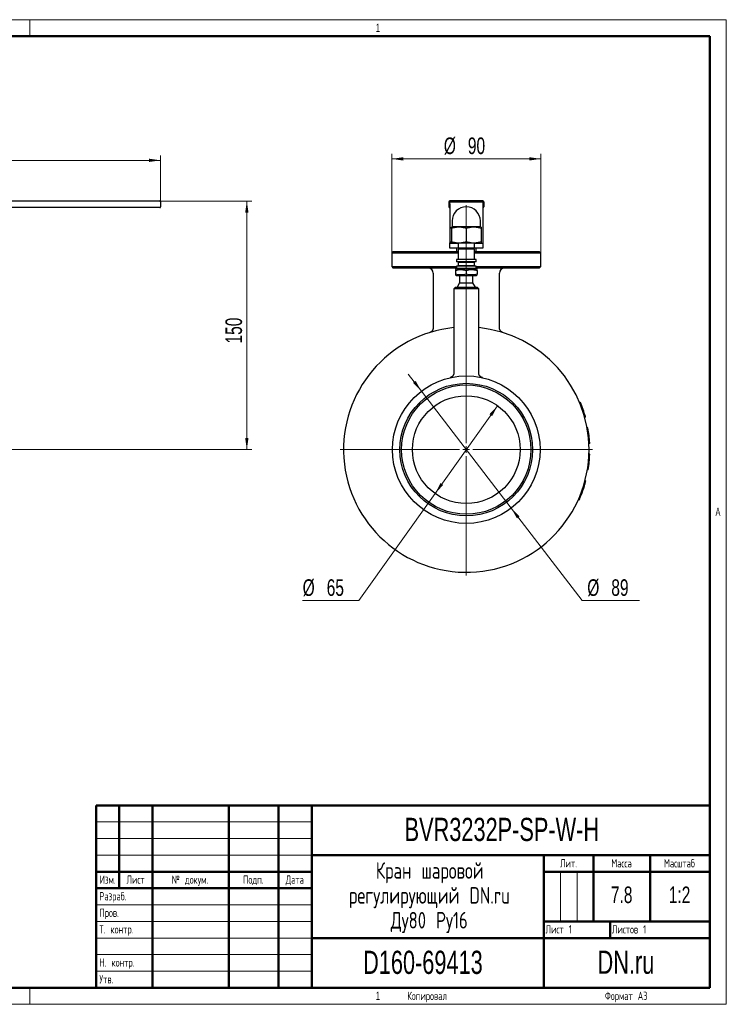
# Model space of a CAD drawing. Header units: millimetres. Extents: x 0 to 840, y 0 to 594.
# Tile 22 of 22: x 414 to 840, y 0 to 594. Entities that reach past the tile are written whole.
import ezdxf

# ---------------------------------------------------------------- set-up
doc = ezdxf.new("R2010")
doc.units = ezdxf.units.MM
doc.header["$LTSCALE"] = 2
doc.layers.add('ОСНОВНОЙ', color=7, linetype='Continuous', lineweight=25)
doc.styles.add('SLDTEXTSTYLE0', font='TXT', dxfattribs={"width": 0.7, "bigfont": 'bigfont'})
doc.styles.add('SLDTEXTSTYLE1', font='TXT', dxfattribs={"width": 0.7})
doc.styles.add('SLDTEXTSTYLE2', font='TXT', dxfattribs={"width": 0.605})
doc.dimstyles.new('SLDDIMSTYLE1', dxfattribs={"dimtxt": 10, "dimasz": 7, "dimexe": 0, "dimexo": 0.0625, "dimgap": 2.5, "dimtad": 2, "dimrnd": 1e-09, "dimzin": 12, "dimdsep": 46, "dimtxsty": 'SLDTEXTSTYLE1', "dimsah": 1, "dimcen": 0.09, "dimadec": 0, "dimazin": 3, "dimtol": 1, "dimtfac": 1, "dimtdec": 3, "dimtofl": 0, "dimtmove": 0, "dimatfit": 3, "dimfxl": 1, "dimfrac": 2, "dimtolj": 1, "dimarcsym": 0})
doc.dimstyles.new('SLDDIMSTYLE2', dxfattribs={"dimtxt": 10, "dimasz": 7, "dimexe": 0, "dimexo": 0.0625, "dimgap": 2.5, "dimtad": 0, "dimtih": 1, "dimtoh": 1, "dimrnd": 1e-09, "dimzin": 12, "dimdsep": 46, "dimtxsty": 'SLDTEXTSTYLE1', "dimsah": 1, "dimcen": 0, "dimadec": 0, "dimazin": 3, "dimtol": 1, "dimtfac": 1, "dimtdec": 3, "dimtmove": 0, "dimatfit": 3, "dimfxl": 1, "dimfrac": 2, "dimtolj": 1, "dimarcsym": 0})

# ---------------------------------------------------------------- blocks, each defined once
blk = doc.blocks.new('SW_NOTE_0')
at = {"color": 0, "linetype": 'Continuous', "lineweight": 0, "char_height": 10, "attachment_point": 2, "style": 'SLDTEXTSTYLE0'}
for s, insert in [('Кран шаровой', (34.38, 12.85)), ('регулирующий DN.ru', (34.19, -2.15)), ('Ду80 Ру16', (34.12, -17.15))]:
    blk.add_mtext(s, dxfattribs=dict(at, insert=insert))
blk = doc.blocks.new('_D_1')
at = {"color": 7, "linetype": 'Continuous', "lineweight": 0}
for p, q in [((488.89, 484.62), (553.89, 484.62)), ((550.89, 334.62), (550.89, 484.62)), ((407.89, 334.62), (553.89, 334.62))]:
    blk.add_line(p, q, dxfattribs=at)
at = {"color": 7, "linetype": 'Continuous', "lineweight": 18}
for points in [[(550.89, 484.62), (549.89, 477.62), (551.89, 477.62)], [(550.89, 334.62), (551.89, 341.62), (549.89, 341.62)]]:
    blk.add_solid(points, dxfattribs=at)
at = {"color": 7, "linetype": 'Continuous', "lineweight": 18, "insert": (537.99, 398.65), "char_height": 10, "attachment_point": 1, "rotation": 90, "style": 'SLDTEXTSTYLE1'}
blk.add_mtext('150', dxfattribs=at)
blk = doc.blocks.new('_D_2')
at = {"color": 7, "linetype": 'Continuous', "lineweight": 0}
for p, q in [((253.89, 481.72), (253.89, 512.15)), ((498.89, 484.12), (498.89, 512.15)), ((253.89, 509.15), (498.89, 509.15))]:
    blk.add_line(p, q, dxfattribs=at)
at = {"color": 7, "linetype": 'Continuous', "lineweight": 18}
for points in [[(253.89, 509.15), (260.89, 508.15), (260.89, 510.15)], [(498.89, 509.15), (491.89, 510.15), (491.89, 508.15)]]:
    blk.add_solid(points, dxfattribs=at)
at = {"color": 7, "linetype": 'Continuous', "lineweight": 18, "insert": (379.14, 522.04), "char_height": 10, "attachment_point": 1, "style": 'SLDTEXTSTYLE1'}
blk.add_mtext('245', dxfattribs=at)
blk = doc.blocks.new('_D_3')
at = {"color": 7, "linetype": 'Continuous', "lineweight": 0}
for p, q in [((638.23, 453.12), (638.23, 513.04)), ((728.23, 453.12), (728.23, 513.04)), ((638.23, 510.04), (728.23, 510.04))]:
    blk.add_line(p, q, dxfattribs=at)
at = {"color": 7, "linetype": 'Continuous', "lineweight": 18}
for points in [[(638.23, 510.04), (645.23, 509.04), (645.23, 511.04)], [(728.23, 510.04), (721.23, 511.04), (721.23, 509.04)]]:
    blk.add_solid(points, dxfattribs=at)
at = {"color": 7, "linetype": 'Continuous', "lineweight": 18, "char_height": 10, "attachment_point": 1, "style": 'SLDTEXTSTYLE1'}
for s, insert in [('%%c', (669.67, 522.94)), ('90', (684.17, 522.94))]:
    blk.add_mtext(s, dxfattribs=dict(at, insert=insert))
blk = doc.blocks.new('_D_4')
at = {"color": 7, "linetype": 'Continuous', "lineweight": 0}
for p, q in [((702.06, 361.11), (664.4, 308.14)), ((664.4, 308.14), (618.45, 243.51)), ((618.45, 243.51), (584.55, 243.51))]:
    blk.add_line(p, q, dxfattribs=at)
at = {"color": 7, "linetype": 'Continuous', "lineweight": 18}
for points in [[(702.06, 361.11), (697.19, 355.98), (698.82, 354.83)], [(664.4, 308.14), (669.27, 313.26), (667.64, 314.42)]]:
    blk.add_solid(points, dxfattribs=at)
at = {"color": 7, "linetype": 'Continuous', "lineweight": 18, "char_height": 10, "attachment_point": 1, "style": 'SLDTEXTSTYLE1'}
for s, insert in [('%%c', (584.55, 256.4)), ('65', (599.05, 256.4))]:
    blk.add_mtext(s, dxfattribs=dict(at, insert=insert))
blk = doc.blocks.new('_D_5')
at = {"color": 7, "linetype": 'Continuous', "lineweight": 0}
for p, q in [((656.15, 369.93), (648.23, 380.25)), ((656.15, 369.93), (710.31, 299.31)), ((710.31, 299.31), (753.11, 243.51)), ((753.11, 243.51), (787.73, 243.51))]:
    blk.add_line(p, q, dxfattribs=at)
at = {"color": 7, "linetype": 'Continuous', "lineweight": 18}
for points in [[(656.15, 369.93), (652.68, 376.1), (651.09, 374.88)], [(710.31, 299.31), (713.78, 293.15), (715.37, 294.37)]]:
    blk.add_solid(points, dxfattribs=at)
at = {"color": 7, "linetype": 'Continuous', "lineweight": 18, "char_height": 10, "attachment_point": 1, "style": 'SLDTEXTSTYLE1'}
for s, insert in [('%%c', (756.16, 256.4)), ('89', (770.66, 256.4))]:
    blk.add_mtext(s, dxfattribs=dict(at, insert=insert))
blk = doc.blocks.new('SW_CENTERMARKSYMBOL_0')
at = {"color": 0, "linetype": 'Continuous', "lineweight": 18}
for p, q in [((0, 4), (0, 147.44)), ((-4, 0), (-76, 0)), ((0, 0), (-2, 0)), ((0, 0), (0, 2)), ((0, 0), (0, -2)), ((0, 0), (2, 0)), ((4, 0), (76, 0)), ((0, -4), (0, -76))]:
    blk.add_line(p, q, dxfattribs=at)

msp = doc.modelspace()

# ---------------------------------------------------------------- linework, layer by layer
at = {"color": 7, "linetype": 'Continuous', "lineweight": 18}
for p, q in [((0, 594), (840, 594)), ((840, 594), (840, 0)), ((460, 110), (590, 110)), ((460, 100), (590, 100)), ((460, 90), (590, 90)), ((740, 80), (740, 50)), ((750, 80), (750, 50)), ((460, 60), (590, 60)), ((460, 50), (590, 50)), ((460, 40), (590, 40)), ((460, 30), (590, 30)), ((460, 20), (590, 20)), ((0, 0), (840, 0))]:
    msp.add_line(p, q, dxfattribs=at)
at = {"color": 7, "linetype": 'Continuous', "lineweight": 50}
for p, q in [((830, 584), (40, 584)), ((830, 10), (830, 584)), ((460, 120), (830, 120)), ((460, 120), (460, 10)), ((474, 70), (474, 120)), ((494, 120), (494, 10)), ((540, 120), (540, 10)), ((570, 120), (570, 10)), ((590, 120), (590, 10)), ((590, 90), (830, 90)), ((730, 90), (730, 10)), ((760, 90), (760, 50)), ((794, 90), (794, 50)), ((460, 80), (590, 80)), ((730, 80), (830, 80)), ((460, 70), (590, 70)), ((730, 50), (830, 50)), ((770, 50), (770, 40)), ((590, 40), (830, 40)), ((40, 10), (830, 10))]:
    msp.add_line(p, q, dxfattribs=at)
at = {"color": 7, "linetype": 'Continuous', "lineweight": 25}
for p, q in [((378.886, 484.623), (488.886, 484.623)), ((488.886, 484.623), (498.386, 484.623)), ((498.886, 484.123), (498.886, 481.123)), ((672.728, 484.123), (672.728, 481.123)), ((693.228, 484.623), (673.228, 484.623)), ((673.228, 484.123), (693.228, 484.123)), ((673.228, 482.951), (673.228, 484.123)), ((673.228, 482.951), (673.228, 459.416)), ((693.228, 484.123), (693.228, 482.951)), ((693.228, 482.951), (693.228, 459.416)), ((693.728, 484.123), (693.728, 481.123)), ((488.886, 480.623), (378.886, 480.623)), ((498.386, 480.623), (488.886, 480.623)), ((674.728, 472.623), (674.728, 469.123)), ((691.728, 469.123), (691.728, 472.623)), ((674.728, 469.123), (674.228, 468.834)), ((674.228, 468.03), (674.228, 460.215)), ((691.728, 469.123), (674.728, 469.123)), ((683.228, 468.03), (683.228, 460.215)), ((692.228, 468.834), (691.728, 469.123)), ((692.228, 468.03), (692.228, 460.215)), ((673.228, 459.123), (673.228, 459.416)), ((673.228, 456.123), (673.228, 459.123)), ((673.228, 459.123), (678.228, 459.123)), ((674.228, 459.412), (674.728, 459.123)), ((678.228, 459.123), (678.228, 456.123)), ((688.228, 459.123), (678.228, 459.123)), ((688.228, 456.123), (688.228, 459.123)), ((688.228, 459.123), (693.228, 459.123)), ((691.728, 459.123), (692.228, 459.412)), ((693.228, 459.416), (693.228, 459.123)), ((693.228, 459.123), (693.228, 456.123)), ((639.228, 454.123), (638.228, 453.123)), ((638.228, 453.123), (638.228, 445.123)), ((678.228, 453.123), (638.228, 453.123)), ((639.228, 454.123), (678.228, 454.123)), ((678.228, 456.123), (673.228, 456.123)), ((677.228, 456.123), (677.228, 454.123)), ((688.228, 456.123), (678.228, 456.123)), ((678.228, 455.623), (678.228, 449.623)), ((688.228, 455.623), (678.228, 455.623)), ((693.228, 456.123), (688.228, 456.123)), ((688.228, 449.623), (688.228, 455.623)), ((688.228, 454.123), (727.228, 454.123)), ((728.228, 453.123), (688.228, 453.123)), ((689.228, 454.123), (689.228, 456.123)), ((728.228, 453.123), (727.228, 454.123)), ((728.228, 445.123), (728.228, 453.123)), ((677.228, 449.373), (677.228, 447.873)), ((689.228, 449.373), (677.228, 449.373)), ((689.228, 447.873), (677.228, 447.873)), ((678.228, 449.623), (683.228, 449.623)), ((678.228, 447.623), (678.228, 445.623)), ((678.228, 447.623), (683.228, 447.623)), ((678.228, 445.623), (683.228, 445.623)), ((679.228, 449.623), (679.228, 449.373)), ((679.228, 447.873), (679.228, 447.623)), ((679.228, 445.623), (679.228, 445.373)), ((683.228, 449.623), (688.228, 449.623)), ((683.228, 447.623), (688.228, 447.623)), ((683.228, 445.623), (688.228, 445.623)), ((687.228, 449.373), (687.228, 449.623)), ((687.228, 447.623), (687.228, 447.873)), ((687.228, 445.373), (687.228, 445.623)), ((688.228, 445.623), (688.228, 447.623)), ((689.228, 447.873), (689.228, 449.373)), ((638.228, 445.123), (639.228, 444.123)), ((638.228, 445.123), (677.228, 445.123)), ((677.228, 444.123), (639.228, 444.123)), ((663.228, 441.123), (663.228, 408.109)), ((677.378, 443.623), (676.728, 443.248)), ((676.728, 442.667), (676.728, 440.579)), ((676.728, 439.998), (677.378, 439.623)), ((677.228, 445.373), (677.228, 443.873)), ((689.228, 445.373), (677.228, 445.373)), ((689.228, 443.873), (677.228, 443.873)), ((677.378, 443.623), (683.228, 443.623)), ((677.378, 439.623), (683.228, 439.623)), ((679.228, 443.873), (679.228, 443.623)), ((679.228, 439.623), (679.228, 435.221)), ((683.228, 443.623), (689.078, 443.623)), ((683.228, 442.667), (683.228, 440.579)), ((683.228, 439.623), (689.078, 439.623)), ((687.228, 443.623), (687.228, 443.873)), ((687.228, 435.221), (687.228, 439.623)), ((689.728, 443.248), (689.078, 443.623)), ((689.078, 439.623), (689.728, 439.998)), ((689.228, 443.873), (689.228, 445.373)), ((689.228, 445.123), (728.228, 445.123)), ((727.228, 444.123), (689.228, 444.123)), ((689.728, 442.667), (689.728, 440.579)), ((703.228, 408.11), (703.228, 441.123)), ((727.228, 444.123), (728.228, 445.123)), ((679.228, 435.221), (677.728, 432.623)), ((679.228, 435.221), (683.228, 435.221)), ((683.228, 435.221), (687.228, 435.221)), ((688.728, 432.623), (687.228, 435.221)), ((676.728, 432.623), (675.728, 431.623)), ((675.728, 431.623), (675.728, 380.949)), ((683.228, 431.623), (675.728, 431.623)), ((676.728, 432.623), (683.228, 432.623)), ((683.228, 432.623), (689.728, 432.623)), ((690.728, 431.623), (683.228, 431.623)), ((690.728, 431.623), (689.728, 432.623)), ((690.728, 380.95), (690.728, 431.623)), ((752.08, 363.077), (751.618, 362.886)), ((755.024, 354.514), (754.542, 354.38)), ((755.055, 354.402), (754.573, 354.269)), ((755.085, 354.29), (754.603, 354.158)), ((756.541, 347.872), (756.049, 347.783)), ((756.582, 347.644), (756.089, 347.556)), ((757.619, 338.648), (757.12, 338.621)), ((757.632, 338.416), (757.132, 338.391)), ((757.667, 331.604), (757.167, 331.624)), ((757.676, 331.836), (757.176, 331.854)), ((756.713, 322.366), (756.22, 322.448)), ((756.751, 322.595), (756.257, 322.675)), ((754.802, 315.831), (755.286, 315.704)), ((753.982, 312.946), (754.46, 312.799)), ((750.829, 304.522), (751.286, 304.318)), ((751.994, 307.286), (752.458, 307.102))]:
    msp.add_line(p, q, dxfattribs=at)
for radius in [44.5, 40, 39, 32.5]:
    msp.add_circle((683.228, 334.623), radius, dxfattribs=at)
for centre, radius, start, end in [((498.386, 484.123), 0.5, 0, 90), ((673.228, 484.123), 0.5, 90, 180), ((693.228, 484.123), 0.5, 0, 90), ((498.386, 481.123), 0.5, 270, 0), ((673.228, 481.123), 0.5, 180, 270), ((683.228, 472.623), 8.5, 0, 180), ((693.228, 481.123), 0.5, 270, 0), ((660.228, 441.123), 3, 0, 90), ((706.228, 441.123), 3, 90, 180), ((683.228, 334.623), 74, 95.816993, 0), ((683.228, 334.623), 74, 0, 84.183007), ((683.228, 334.623), 74.5, 15.485346, 22.453751), ((683.228, 334.623), 74.5, 3.097069, 10.065475), ((683.228, 334.623), 74.5, 350.708793, 357.677198), ((683.228, 334.623), 74.5, 342.96612, 345.288921), ((683.228, 334.623), 74.5, 338.320516, 342.96612), ((683.228, 334.623), 74.5, 335.997714, 338.320516)]:
    msp.add_arc(centre, radius, start, end, dxfattribs=at)
for points, knots in [([(683.228, 468.03), (682.493, 468.275), (681.753, 468.477), (680.258, 468.757), (679.502, 468.834), (678.354, 468.835), (677.97, 468.816), (677.21, 468.743), (676.832, 468.688), (675.706, 468.478), (674.964, 468.276), (674.228, 468.03)], [0, 0, 0, 0, 0.25, 0.25, 0.5, 0.5, 0.625, 0.625, 0.75, 0.75, 1, 1, 1, 1]), ([(674.228, 468.03), (674.228, 468.147), (674.228, 468.322), (674.228, 468.506), (674.228, 468.624), (674.228, 468.719), (674.228, 468.787), (674.228, 468.828), (674.228, 468.831), (674.228, 468.833)], [0, 0, 0, 0, 0.25083498, 0.37670518, 0.50257122, 0.63024736, 0.75791955, 0.88645043, 1, 1, 1, 1]), ([(692.228, 468.03), (691.493, 468.275), (690.753, 468.477), (689.258, 468.757), (688.502, 468.834), (687.354, 468.835), (686.97, 468.816), (686.21, 468.743), (685.832, 468.688), (684.706, 468.478), (683.964, 468.276), (683.228, 468.03)], [0, 0, 0, 0, 0.25, 0.25, 0.5, 0.5, 0.625, 0.625, 0.75, 0.75, 1, 1, 1, 1]), ([(692.228, 468.833), (692.228, 468.833), (692.228, 468.838), (692.228, 468.82), (692.228, 468.78), (692.228, 468.711), (692.228, 468.619), (692.228, 468.503), (692.228, 468.32), (692.228, 468.146), (692.228, 468.03)], [0, 0, 0, 0, 0.01498, 0.1364505, 0.2579225, 0.3801546, 0.5023901, 0.6265603, 0.7507345, 1, 1, 1, 1]), ([(674.228, 460.215), (674.963, 459.971), (675.703, 459.769), (677.199, 459.489), (677.954, 459.412), (679.102, 459.411), (679.487, 459.43), (680.247, 459.503), (680.625, 459.558), (681.751, 459.768), (682.493, 459.97), (683.228, 460.215)], [0, 0, 0, 0, 0.25, 0.25, 0.5, 0.5, 0.625, 0.625, 0.75, 0.75, 1, 1, 1, 1]), ([(674.228, 459.413), (674.228, 459.413), (674.228, 459.408), (674.228, 459.426), (674.228, 459.466), (674.228, 459.535), (674.228, 459.627), (674.228, 459.743), (674.228, 459.926), (674.228, 460.1), (674.228, 460.215)], [0, 0, 0, 0, 0.01498, 0.1364505, 0.2579225, 0.3801546, 0.5023901, 0.6265603, 0.7507345, 1, 1, 1, 1]), ([(683.228, 460.215), (683.963, 459.971), (684.703, 459.769), (686.199, 459.489), (686.954, 459.412), (688.102, 459.411), (688.487, 459.43), (689.247, 459.503), (689.625, 459.558), (690.751, 459.768), (691.493, 459.97), (692.228, 460.215)], [0, 0, 0, 0, 0.25, 0.25, 0.5, 0.5, 0.625, 0.625, 0.75, 0.75, 1, 1, 1, 1]), ([(692.228, 460.215), (692.228, 460.099), (692.228, 459.924), (692.228, 459.74), (692.228, 459.622), (692.228, 459.527), (692.228, 459.459), (692.228, 459.418), (692.228, 459.415), (692.228, 459.413)], [0, 0, 0, 0, 0.250835, 0.3767052, 0.5025712, 0.6302474, 0.7579195, 0.8864504, 1, 1, 1, 1]), ([(676.728, 443.246), (676.728, 443.246), (676.728, 443.26), (676.728, 443.212), (676.728, 443.102), (676.728, 442.918), (676.728, 442.751), (676.728, 442.667)], [0, 0, 0, 0, 0.0127463, 0.2562028, 0.5012027, 0.7501202, 1, 1, 1, 1]), ([(676.728, 442.667), (677.259, 442.844), (677.793, 442.99), (678.874, 443.192), (679.419, 443.247), (680.248, 443.248), (680.526, 443.234), (681.075, 443.181), (681.348, 443.142), (682.161, 442.99), (682.697, 442.844), (683.228, 442.667)], [0, 0, 0, 0, 0.25, 0.25, 0.5, 0.5, 0.625, 0.625, 0.75, 0.75, 1, 1, 1, 1]), ([(676.728, 440.579), (676.728, 440.495), (676.728, 440.327), (676.728, 440.143), (676.728, 440.02), (676.728, 440.007), (676.728, 440)], [0, 0, 0, 0, 0.2503335, 0.5015271, 0.7562918, 1, 1, 1, 1]), ([(683.228, 440.579), (682.698, 440.402), (682.163, 440.256), (681.083, 440.054), (680.537, 439.999), (679.708, 439.998), (679.431, 440.012), (678.881, 440.065), (678.609, 440.104), (677.795, 440.256), (677.26, 440.402), (676.728, 440.579)], [0, 0, 0, 0, 0.25, 0.25, 0.5, 0.5, 0.625, 0.625, 0.75, 0.75, 1, 1, 1, 1]), ([(683.228, 442.667), (683.759, 442.844), (684.293, 442.99), (685.374, 443.192), (685.919, 443.247), (686.748, 443.248), (687.026, 443.234), (687.575, 443.181), (687.848, 443.142), (688.661, 442.99), (689.197, 442.844), (689.728, 442.667)], [0, 0, 0, 0, 0.25, 0.25, 0.5, 0.5, 0.625, 0.625, 0.75, 0.75, 1, 1, 1, 1]), ([(689.728, 440.579), (689.198, 440.402), (688.663, 440.256), (687.583, 440.054), (687.037, 439.999), (686.208, 439.998), (685.931, 440.012), (685.381, 440.065), (685.109, 440.104), (684.295, 440.256), (683.76, 440.402), (683.228, 440.579)], [0, 0, 0, 0, 0.25, 0.25, 0.5, 0.5, 0.625, 0.625, 0.75, 0.75, 1, 1, 1, 1]), ([(689.728, 442.667), (689.728, 442.751), (689.728, 442.919), (689.728, 443.103), (689.728, 443.226), (689.728, 443.239), (689.728, 443.246)], [0, 0, 0, 0, 0.25033347, 0.50152709, 0.75629181, 1, 1, 1, 1]), ([(689.728, 440), (689.728, 440), (689.728, 439.986), (689.728, 440.034), (689.728, 440.144), (689.728, 440.328), (689.728, 440.495), (689.728, 440.579)], [0, 0, 0, 0, 0.0127463, 0.2562028, 0.5012027, 0.7501202, 1, 1, 1, 1]), ([(663.229, 408.109), (663.229, 408.108), (663.232, 408.029), (663.221, 407.872), (663.195, 407.64), (663.15, 407.415), (663.09, 407.196), (663.014, 406.986), (662.924, 406.786), (662.822, 406.595), (662.709, 406.416), (662.586, 406.249), (662.455, 406.094), (662.318, 405.952), (662.176, 405.823), (662.032, 405.708), (661.889, 405.607), (661.747, 405.519), (661.612, 405.445), (661.486, 405.383), (661.374, 405.335), (661.283, 405.299), (661.217, 405.275), (661.176, 405.261), (661.156, 405.255), (661.15, 405.253), (661.148, 405.252)], [0, 0, 0, 0, 0.000607, 0.062887, 0.1243477, 0.1849803, 0.2447654, 0.3036722, 0.3616579, 0.4186657, 0.4746223, 0.5294344, 0.5829845, 0.6351239, 0.6856644, 0.7343661, 0.7809217, 0.8249342, 0.8658889, 0.9031176, 0.9357523, 0.962591, 0.9812796, 0.990972, 0.9970007, 1, 1, 1, 1]), ([(705.306, 405.253), (705.302, 405.254), (705.288, 405.259), (705.243, 405.274), (705.134, 405.313), (704.975, 405.379), (704.779, 405.478), (704.596, 405.588), (704.423, 405.709), (704.261, 405.84), (704.107, 405.983), (703.958, 406.143), (703.818, 406.318), (703.689, 406.505), (703.575, 406.703), (703.475, 406.91), (703.39, 407.126), (703.323, 407.349), (703.273, 407.577), (703.241, 407.808), (703.227, 407.987), (703.23, 408.087), (703.23, 408.11)], [0, 0, 0, 0, 0.004774, 0.0162868, 0.0363006, 0.0976029, 0.1521921, 0.2108818, 0.2664525, 0.319276, 0.3755115, 0.4335039, 0.4926797, 0.5526545, 0.6131858, 0.6741159, 0.735339, 0.7967823, 0.8583935, 0.9201347, 0.9819771, 1, 1, 1, 1]), ([(675.726, 380.949), (675.727, 380.902), (675.728, 380.776), (675.708, 380.572), (675.67, 380.341), (675.614, 380.117), (675.543, 379.9), (675.456, 379.692), (675.356, 379.495), (675.244, 379.308), (675.121, 379.134), (674.988, 378.971), (674.848, 378.822), (674.702, 378.685), (674.551, 378.563), (674.399, 378.454), (674.246, 378.358), (674.096, 378.277), (673.952, 378.208), (673.818, 378.152), (673.699, 378.109), (673.605, 378.079), (673.537, 378.059), (673.491, 378.047), (673.461, 378.039), (673.44, 378.034), (673.428, 378.031), (673.424, 378.03), (673.422, 378.03)], [0, 0, 0, 0, 0.03437, 0.0922114, 0.1492969, 0.2056228, 0.2611753, 0.3159311, 0.3698557, 0.4229027, 0.4750116, 0.5261049, 0.5760848, 0.6248278, 0.6721771, 0.7179338, 0.7618421, 0.8035696, 0.8426722, 0.8785176, 0.9100214, 0.9349096, 0.9515043, 0.9628067, 0.9720293, 0.981091, 0.9925655, 1, 1, 1, 1]), ([(693.04, 378.028), (693.039, 378.029), (693.036, 378.029), (693.025, 378.032), (693.004, 378.037), (692.974, 378.045), (692.929, 378.056), (692.862, 378.075), (692.765, 378.106), (692.62, 378.158), (692.434, 378.238), (692.237, 378.342), (692.052, 378.457), (691.883, 378.579), (691.718, 378.717), (691.56, 378.87), (691.41, 379.039), (691.272, 379.22), (691.147, 379.412), (691.036, 379.615), (690.941, 379.827), (690.863, 380.046), (690.801, 380.272), (690.758, 380.502), (690.731, 380.728), (690.73, 380.878), (690.729, 380.95)], [0, 0, 0, 0, 0.0092419, 0.0258087, 0.0362885, 0.046157, 0.0573828, 0.0730646, 0.0973837, 0.1314796, 0.184828, 0.2433252, 0.2921725, 0.3418743, 0.3938576, 0.4472025, 0.5014596, 0.5563409, 0.6116622, 0.6673024, 0.723179, 0.7792345, 0.8354274, 0.891727, 0.9481098, 1, 1, 1, 1]), ([(751.965, 362.031), (751.966, 362.031), (751.966, 362.03), (751.969, 362.021), (751.977, 362.001), (751.991, 361.966), (752.007, 361.926), (752.024, 361.885), (752.042, 361.838), (752.053, 361.81), (752.058, 361.796)], [0, 0, 0, 0, 0.1250136, 0.2500235, 0.5000232, 0.6288373, 0.7500175, 0.8750021, 0.9374952, 1, 1, 1, 1]), ([(754.226, 355.488), (754.23, 355.474), (754.238, 355.446), (754.251, 355.4), (754.267, 355.347), (754.281, 355.299), (754.289, 355.272), (754.29, 355.27), (754.29, 355.268)], [0, 0, 0, 0, 0.0625097, 0.12500455, 0.24998245, 0.49994142, 0.74996004, 1, 1, 1, 1]), ([(754.851, 355.129), (754.843, 355.156), (754.836, 355.18), (754.827, 355.21), (754.825, 355.219), (754.821, 355.232), (754.82, 355.236), (754.818, 355.242), (754.818, 355.243), (754.817, 355.247), (754.816, 355.248), (754.81, 355.27), (754.804, 355.29), (754.793, 355.33), (754.787, 355.35), (754.769, 355.412), (754.757, 355.452), (754.741, 355.508), (754.736, 355.527), (754.728, 355.553), (754.725, 355.562), (754.721, 355.575), (754.72, 355.579), (754.718, 355.587), (754.717, 355.591), (754.704, 355.634), (754.694, 355.668), (754.68, 355.714), (754.676, 355.728), (754.67, 355.748), (754.669, 355.754), (754.666, 355.763), (754.665, 355.766), (754.663, 355.772), (754.662, 355.775), (754.658, 355.791), (754.655, 355.802), (754.649, 355.82), (754.647, 355.828), (754.644, 355.837), (754.643, 355.839), (754.642, 355.843), (754.642, 355.844), (754.642, 355.845), (754.641, 355.846), (754.641, 355.846), (754.641, 355.847), (754.64, 355.849), (754.64, 355.851), (754.639, 355.854)], [0, 0, 0, 0, 0.0625, 0.0625, 0.09375, 0.09375, 0.109375, 0.109375, 0.1171875, 0.1171875, 0.125, 0.125, 0.1875, 0.1875, 0.25, 0.25, 0.375, 0.375, 0.4375, 0.4375, 0.46875, 0.46875, 0.484375, 0.484375, 0.5, 0.5, 0.625, 0.625, 0.6875, 0.6875, 0.71875, 0.71875, 0.734375, 0.734375, 0.75, 0.75, 0.8125, 0.8125, 0.875, 0.875, 0.90625, 0.90625, 0.921875, 0.921875, 0.9296875, 0.9296875, 0.9375, 0.9375, 1, 1, 1, 1]), ([(755.055, 354.402), (755.054, 354.406), (755.051, 354.414), (755.038, 354.462), (755.027, 354.502), (755.024, 354.514)], [0, 0, 0, 0, 0.4134681, 0.8270055, 1, 1, 1, 1]), ([(755.085, 354.29), (755.085, 354.292), (755.084, 354.295), (755.08, 354.31), (755.072, 354.339), (755.062, 354.376), (755.052, 354.411), (755.048, 354.427)], [0, 0, 0, 0, 0.2177342, 0.411222, 0.6071991, 0.8201329, 1, 1, 1, 1]), ([(756.582, 347.643), (756.581, 347.644), (756.574, 347.685), (756.563, 347.747), (756.552, 347.807), (756.546, 347.841), (756.543, 347.86), (756.541, 347.869), (756.541, 347.871), (756.541, 347.872)], [0, 0, 0, 0, 0.0076542, 0.2503736, 0.4996994, 0.6295056, 0.7532069, 0.8580398, 1, 1, 1, 1]), ([(756.767, 342.875), (756.767, 342.874), (756.767, 342.872), (756.768, 342.861), (756.771, 342.838), (756.774, 342.808), (756.777, 342.782), (756.778, 342.769)], [0, 0, 0, 0, 0.2500206, 0.5000335, 0.7500326, 0.8750275, 1, 1, 1, 1]), ([(757.632, 338.416), (757.632, 338.418), (757.631, 338.421), (757.631, 338.43), (757.63, 338.447), (757.628, 338.484), (757.625, 338.546), (757.621, 338.616), (757.619, 338.649)], [0, 0, 0, 0, 0.1503578, 0.2591244, 0.388931, 0.5182806, 0.7774278, 1, 1, 1, 1]), ([(757.124, 330.702), (757.124, 330.701), (757.124, 330.701), (757.124, 330.691), (757.123, 330.669), (757.121, 330.631), (757.118, 330.589), (757.116, 330.545), (757.113, 330.495), (757.111, 330.465), (757.11, 330.45)], [0, 0, 0, 0, 0.1250136, 0.2500235, 0.5000232, 0.6288373, 0.7500175, 0.8750021, 0.9374952, 1, 1, 1, 1]), ([(757.667, 331.603), (757.667, 331.605), (757.669, 331.647), (757.671, 331.708), (757.673, 331.766), (757.675, 331.796), (757.675, 331.811), (757.676, 331.822), (757.676, 331.83), (757.676, 331.834), (757.676, 331.836)], [0, 0, 0, 0, 0.0136435, 0.257899, 0.5069241, 0.5915376, 0.6736393, 0.753493, 0.855962, 1, 1, 1, 1]), ([(756.435, 323.814), (756.432, 323.799), (756.428, 323.77), (756.421, 323.723), (756.413, 323.668), (756.405, 323.619), (756.401, 323.591), (756.401, 323.589), (756.401, 323.587)], [0, 0, 0, 0, 0.0625097, 0.1250045, 0.2499825, 0.4999414, 0.74996, 1, 1, 1, 1]), ([(756.713, 322.366), (756.713, 322.367), (756.714, 322.371), (756.715, 322.379), (756.718, 322.394), (756.723, 322.427), (756.733, 322.486), (756.745, 322.559), (756.751, 322.595)], [0, 0, 0, 0, 0.1470125, 0.2521441, 0.379308, 0.5043021, 0.7564136, 1, 1, 1, 1])]:
    msp.add_open_spline(points, degree=3, knots=knots, dxfattribs=at)
at = {"layer": 'ОСНОВНОЙ', "linetype": 'Continuous', "lineweight": 18}
for p, q in [((420, 584), (420, 594)), ((40, 584), (830, 584)), ((435, 584.002), (435, 583.998)), ((830, 584), (830, 10)), ((830.002, 297), (829.998, 297)), ((830, 10), (40, 10)), ((420, 10), (420, 0)), ((435, 9.998), (435, 10.002))]:
    msp.add_line(p, q, dxfattribs=at)

# ---------------------------------------------------------------- block references
at = {"color": 7, "linetype": 'Continuous', "lineweight": 0}
for name, p in [('SW_CENTERMARKSYMBOL_0', (683.228, 334.623)), ('SW_NOTE_0', (626.774, 72.862))]:
    msp.add_blockref(name, p, dxfattribs=at)

# ---------------------------------------------------------------- texts
for s, insert, char_height, attachment_point, style in [('BVR3232P-SP-W-H', (704.66, 112.504), 14, 2, 'SLDTEXTSTYLE1'), ('Лит.', (744.867, 87.593), 5, 2, 'SLDTEXTSTYLE0'), ('Масса', (776.799, 87.593), 5, 2, 'SLDTEXTSTYLE0'), ('Масштаб', (811.724, 87.593), 5, 2, 'SLDTEXTSTYLE0'), ('Изм.', (466.987, 77.715), 5, 2, 'SLDTEXTSTYLE0'), ('Лист', (483.79, 77.715), 5, 2, 'SLDTEXTSTYLE0'), ('№ докум.', (516.624, 77.715), 5, 2, 'SLDTEXTSTYLE0'), ('Подп.', (554.825, 77.715), 5, 2, 'SLDTEXTSTYLE0'), ('Дата', (579.801, 77.715), 5, 2, 'SLDTEXTSTYLE0'), ('Разраб.', (462, 67.715), 5, 1, 'SLDTEXTSTYLE0'), ('7.8', (776.912, 71.074), 10, 2, 'SLDTEXTSTYLE1'), ('1:2', (811.808, 71.074), 10, 2, 'SLDTEXTSTYLE1'), ('Пров.', (462, 57.715), 5, 1, 'SLDTEXTSTYLE0'), ('Т. контр.', (462, 47.715), 5, 1, 'SLDTEXTSTYLE0'), ('Лист 1', (731, 47.715), 5, 1, 'SLDTEXTSTYLE0'), ('Листов 1', (771, 47.715), 5, 1, 'SLDTEXTSTYLE0'), ('D160-69413', (620.996, 32.333), 14, 1, 'SLDTEXTSTYLE1'), ('DN.ru', (779.481, 32.397), 14, 2, 'SLDTEXTSTYLE1'), ('Н. контр.', (462, 27.715), 5, 1, 'SLDTEXTSTYLE0'), ('Утв.', (462, 17.593), 5, 1, 'SLDTEXTSTYLE0'), ('Копировал', (659.609, 7.593), 5, 2, 'SLDTEXTSTYLE0'), ('Формат А3', (779.622, 7.593), 5, 2, 'SLDTEXTSTYLE0')]:
    msp.add_mtext(s, dxfattribs=dict(at, insert=insert, char_height=char_height, attachment_point=attachment_point, style=style))
at = {"layer": 'ОСНОВНОЙ', "char_height": 5, "attachment_point": 2, "style": 'SLDTEXTSTYLE2'}
for s, insert in [('1', (629.965, 591.647)), ('A', (834.974, 299.647)), ('1', (629.965, 7.647))]:
    msp.add_mtext(s, dxfattribs=dict(at, insert=insert))

# ---------------------------------------------------------------- dimensions: what is measured, and where the dimension line sits
at = {"color": 7, "linetype": 'Continuous', "lineweight": 18}
dim = msp.add_linear_dim(base=(728.228, 510.045), p1=(638.228, 453.123), p2=(728.228, 453.123), text='%%c<>', dimstyle='SLDDIMSTYLE1', dxfattribs=at)
dim.commit()
dim.dimension.update_dxf_attribs({"geometry": '_D_3', "text_midpoint": (685.455, 510.045), "dimtype": 160})
dim = msp.add_linear_dim(base=(498.886, 509.147), p1=(253.886, 481.723), p2=(498.886, 484.123), dimstyle='SLDDIMSTYLE1', dxfattribs=at)
dim.commit()
dim.dimension.update_dxf_attribs({"geometry": '_D_2', "text_midpoint": (390.515, 509.147), "dimtype": 160})
dim = msp.add_linear_dim(base=(550.886, 484.623), p1=(407.886, 334.623), p2=(488.886, 484.623), angle=90, dimstyle='SLDDIMSTYLE1', dxfattribs=at)
dim.commit()
dim.dimension.update_dxf_attribs({"geometry": '_D_1', "text_midpoint": (550.886, 408.957), "dimtype": 160})
for p1, p2, picture, middle in [((710.311, 299.314), (656.145, 369.932), '_D_5', (771.949, 251.69)), ((664.396, 308.136), (702.061, 361.11), '_D_4', (599.972, 251.69))]:
    dim = msp.add_diameter_dim_2p(p1=p1, p2=p2, dimstyle='SLDDIMSTYLE2', dxfattribs=at)
    dim.commit()
    dim.dimension.update_dxf_attribs({"geometry": picture, "text_midpoint": middle, "dimtype": 163})

doc.saveas('drawing.dxf')
